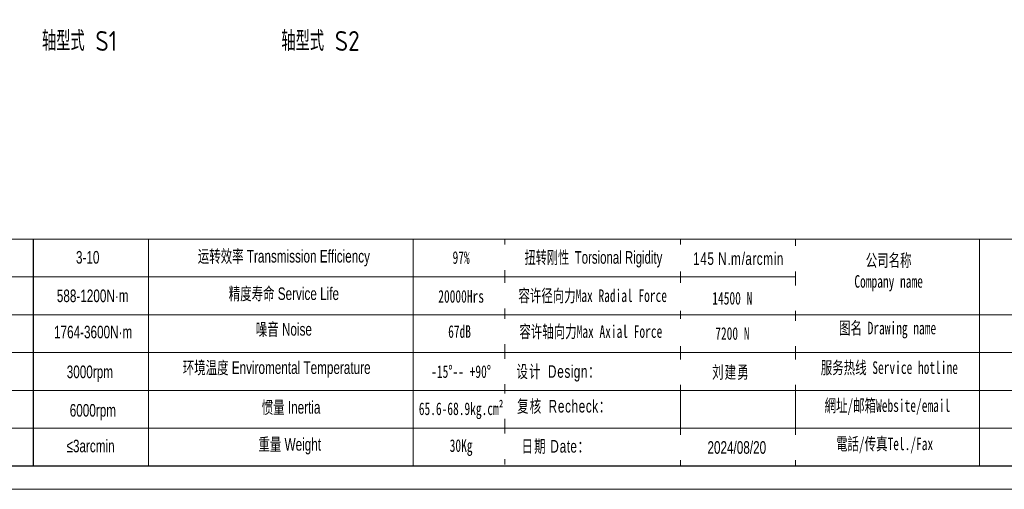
# Model space of a CAD drawing. Header units: millimetres. Extents: x 7057 to 8622, y -524 to 396.
# Tile 2 of 7: x 7432 to 8078, y -524 to -216. Entities that reach past the tile are written whole.
import ezdxf

# ---------------------------------------------------------------- set-up
doc = ezdxf.new("R2010")
doc.units = ezdxf.units.MM
doc.layers.add('SLD-0', color=7, linetype='Continuous', lineweight=18)
doc.layers.add('图框_外框线', color=7, linetype='Continuous', lineweight=18)
doc.layers.add('标注线', color=7, linetype='Continuous')
doc.styles.add('工程字', font='gbenor.shx', dxfattribs={"bigfont": 'gbcbig.shx'})
doc.styles.add('标准', font='arial.ttf', dxfattribs={"width": 0.667})

msp = doc.modelspace()

# ---------------------------------------------------------------- linework, layer by layer
msp.add_line((7440.5325, -359.5219), (7440.5325, -508.0996))
at = {"layer": 'SLD-0'}
for p, q in [((7516.0949, -359.5219), (7516.0949, -508.0573)), ((7690.002, -359.5219), (7690.002, -508.0742))]:
    msp.add_line(p, q, dxfattribs=at)
at = {"layer": '图框_外框线'}
for p, q in [((7171.6261, -359.5219), (8341.1594, -359.5219)), ((7750.1111, -359.5219), (7750.1111, -507.2502)), ((7865.4056, -359.5219), (7865.4056, -508.0742)), ((7941.0065, -359.5219), (7941.0065, -508.0742)), ((8061.7636, -359.5219), (8061.7636, -508.0742)), ((7283.7048, -384.3079), (7941.0065, -384.3079)), ((7171.6261, -409.0939), (8341.1594, -409.0939)), ((7283.7048, -433.8799), (8341.1594, -433.8799)), ((7283.7048, -458.6659), (8341.1594, -458.6659)), ((7283.7048, -483.4519), (8341.1594, -483.4519))]:
    msp.add_line(p, q, dxfattribs=at)
at = {"layer": '图框_外框线', "color": 3}
msp.add_lwpolyline([(7056.8062, -523.5483), (8356.6335, -523.5483), (8356.6335, 395.6153), (7056.8062, 395.6153)], close=True, dxfattribs=at)
at = {"layer": '图框_外框线', "color": 3, "lineweight": 25}
msp.add_lwpolyline([(7134.1769, -508.0742), (8341.1594, -508.0742), (8341.1594, 380.1411), (7134.1769, 380.1411)], close=True, dxfattribs=at)

# ---------------------------------------------------------------- texts
at = {"layer": 'SLD-0', "color": 1, "char_height": 8.262, "attachment_point": 2, "style": '标准'}
for s, insert, width in [('3-10', (7476.2727, -367.2903), 35.128297), ('运转效率 Transmission Efficiency', (7605.0859, -366.5913), 140.400736), ('{\\fSimSun|b1|i0|c134|p2;97%}', (7721.4566, -367.435), 105.66011), ('{\\fSimSun|b1|i0|c134|p2;公司名称\\PCompany name}', (8002.1509, -369.307), 105.66011), ('588-1200N·m', (7479.5495, -392.5505), 35.128297), ('精度寿命 Service Life', (7605.0859, -391.1456), 140.400736), ('{\\fSimSun|b1|i0|c134|p2;20000Hrs}', (7721.4566, -392.8994), 105.66011), ('噪音 Noise', (7605.0859, -414.5166), 140.400736), ('{\\fSimSun|b1|i0|c134|p2;图名 Drawing name}', (8001.4732, -413.6629), 105.66011), ('1764-3600N·m', (7479.8427, -416.2825), 35.128297), ('{\\fSimSun|b1|i0|c134|p2;67dB}', (7720.4392, -415.9616), 105.66011), ('环境温度 Enviromental Temperature', (7600.3493, -439.6626), 140.400736), ('{\\fSimSun|b1|i0|c134|p2;服务热线 Service hotline}', (8002.6448, -439.6426), 105.66011), ('3000rpm', (7477.7016, -442.4135), 35.128297), ('{\\fSimSun|b1|i0|c134|p2;-15%%D-- +90%%D}', (7721.4566, -442.2358), 105.66011), ('惯量 Inertia', (7609.8226, -465.6961), 140.400736), ('{\\fSimSun|b1|i0|c134|p2;65.6-68.9kg.cm²}', (7721.4566, -466.5949), 105.66011), ('{\\fSimSun|b1|i0|c134|p2;網址/邮箱Website/email}', (8001.3584, -464.5347), 105.66011), ('6000rpm', (7479.6734, -467.6409), 63.406205), ('≤3arcmin ', (7478.1626, -491.0276), 35.128297), ('重量 Weight', (7608.9345, -489.9546), 140.400736), ('{\\fSimSun|b1|i0|c134|p2;30Kg}', (7721.4566, -490.7553), 105.66011), ('{\\fSimSun|b1|i0|c134|p2;電話/传真Tel./Fax}', (7999.5073, -489.6209), 105.66011)]:
    msp.add_mtext(s, dxfattribs=dict(at, insert=insert, width=width))
at = {"layer": '标注线', "color": 0, "lineweight": 20, "char_height": 13, "attachment_point": 5, "style": '工程字'}
for s, insert in [('轴型式 S1', (7470.9289, -229.5517)), ('轴型式 S2', (7629.1259, -229.5517))]:
    msp.add_mtext(s, dxfattribs=dict(at, insert=insert))

# ---------------------------------------------------------------- next in the draw order: texts
at = {"layer": 'SLD-0', "color": 1, "attachment_point": 2, "style": '标准', "bg_fill": 2}
for s, insert, char_height, width in [('{\\T1.1;145 N.m/arcmin}', (7903.592, -368.1815), 8.25, 105.506646), ('{\\f宋体|b0|i0|c134|p2;容许径向力Max Radial Force}', (7807.8428, -392.4431), 8.262, 140.400736), ('{\\fSimSun|b0|i0|c134|p2;\\T1.1;设计 \\fArial|b0|i0|c0|p34;Design\\fSimSun|b0|i0|c134|p2;：}', (7785.4686, -442.1721), 8.262, 140.400736), ('{\\fSimSun|b0|i0|c134|p2;\\T1.1;复核 \\fArial|b0|i0|c0|p34;Recheck\\fSimSun|b0|i0|c134|p2;：}', (7789.1697, -464.9443), 8.262, 140.400736), ('{\\T1.1;日期 Date：}', (7783.6753, -491.2318), 8.262, 140.400736), ('2024/08/20', (7902.4621, -491.9972), 8.262, 140.400736)]:
    msp.add_mtext(s, dxfattribs=dict(at, insert=insert, char_height=char_height, width=width))

# ---------------------------------------------------------------- next in the draw order: texts
at = {"layer": 'SLD-0', "color": 1, "char_height": 8.262, "width": 140.400736, "attachment_point": 2, "style": '标准', "bg_fill": 2}
for s, insert in [('{\\f宋体|b0|i0|c134|p2;\\W0.65;扭转刚性 \\fArial|b0|i0|c0|p34;Torsional Rigidity}', (7808.3464, -367.3607)), ('{\\fSimSun|b1|i0|c134|p2;14500 N}', (7899.5113, -394.1198)), ('{\\f宋体|b0|i0|c134|p2;容许轴向力Max Axial Force}', (7806.6213, -415.9666)), ('{\\fSimSun|b0|i0|c134|p2;\\T1.1;刘建勇 }', (7898.6258, -442.6197))]:
    msp.add_mtext(s, dxfattribs=dict(at, insert=insert))

# ---------------------------------------------------------------- next in the draw order: texts
at = {"layer": 'SLD-0', "color": 1, "insert": (7899.5729, -417.2356), "char_height": 8.262, "width": 140.400736, "attachment_point": 2, "style": '标准', "bg_fill": 2}
msp.add_mtext('{\\fSimSun|b1|i0|c134|p2;7200 N}', dxfattribs=at)

doc.saveas('drawing.dxf')
